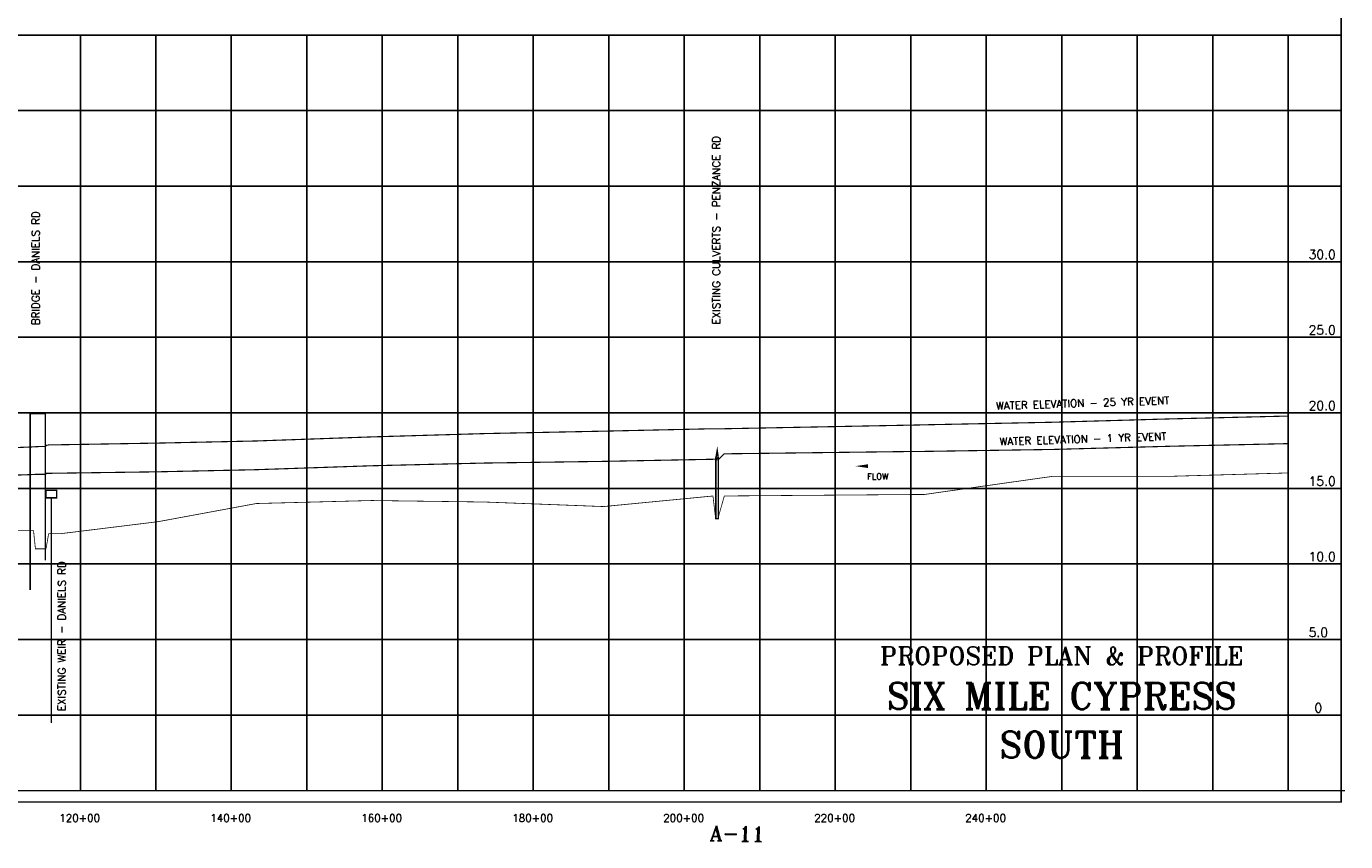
# Model space of a CAD drawing. Extents: x 225276 to 259236, y 777616 to 798996.
# Tile 3 of 5: x 241761 to 259236, y 777642 to 788431. Entities that reach past the tile are written whole.
import ezdxf
from ezdxf.enums import TextEntityAlignment as Align

# ---------------------------------------------------------------- set-up
doc = ezdxf.new("R2010")
doc.units = 0
doc.header["$LTSCALE"] = 800
doc.linetypes.add('DASHED', pattern=[0])
doc.linetypes.add('STREAM', pattern=[0])
for name, color, linetype in [('BORDER', 1, 'CONTINUOUS'), ('FLOOD1', 15, 'CONTINUOUS'), ('FLOOD3', 15, 'CONTINUOUS'), ('GRID', 2, 'CONTINUOUS'), ('PLAKES', 5, 'CONTINUOUS'), ('PRSTRUCT', 13, 'CONTINUOUS'), ('SPROF', 11, 'DASHED'), ('TEXT', 7, 'CONTINUOUS'), ('TRUNKS', 5, 'STREAM')]:
    doc.layers.add(name, color=color, linetype=linetype)
doc.styles.get("Standard").update_dxf_attribs({"font": 'ROMANT'})

# ---------------------------------------------------------------- blocks, each defined once
blk = doc.blocks.new('PRWEIR')
at = {"layer": 'PRSTRUCT', "color": 0, "const_width": 10}
blk.add_lwpolyline([(-35, 0), (-35, 50), (35, 50), (35, 0)], close=True, dxfattribs=at)
blk.add_lwpolyline([(0, 0), (0, -1490)], dxfattribs=at)
blk = doc.blocks.new('FLARROW')
at = {"layer": 'PLAKES', "color": 0}
blk.add_lwpolyline([(0, 0, 0, 0.05, 0), (0.168, 0, 0, 0, -0.087559), (0.267, -0.018, 0, 0, 0.245722), (0.355, -0.006, 0, 0, -0.309425), (0.492, -0.004, 0, 0, 0), (0.558, -0.006, 0, 0, 0)], format="xyseb", dxfattribs=at)
blk.add_text('FLOW', height=0.08, dxfattribs=at).set_placement((0.295, -0.176), align=Align.CENTER)

msp = doc.modelspace()

# ---------------------------------------------------------------- linework, layer by layer
at = {"layer": 'BORDER', "color": 0, "const_width": 20}
msp.add_lwpolyline([(225776, 778166), (259176, 778166), (259176, 798986), (225776, 798986)], close=True, dxfattribs=at)
for points in [[(225776, 788316), (259176, 788316)], [(225776, 778316), (259226, 778316)]]:
    msp.add_lwpolyline(points, dxfattribs=at)
at = {"layer": 'FLOOD1', "color": 0, "const_width": 15}
msp.add_lwpolyline([(241256, 782480), (241856, 782500), (241881, 782502), (241931, 782502), (242016, 782502), (242021, 782516), (242056, 782516), (242206, 782518), (243506, 782536), (244806, 782564), (246336, 782616), (247836, 782652), (249406, 782674), (250856, 782702), (250891, 782702), (250921, 782692), (251006, 782774), (253586, 782806), (253656, 782806), (255356, 782832), (256906, 782874), (258476, 782909)], dxfattribs=at)
at = {"layer": 'FLOOD3', "color": 0, "const_width": 15}
msp.add_lwpolyline([(241256, 782842), (241856, 782866), (241881, 782868), (241931, 782870), (242016, 782870), (242021, 782884), (242056, 782892), (242206, 782894), (243506, 782916), (244806, 782944), (246336, 782998), (247836, 783042), (249406, 783074), (250856, 783106), (250891, 783106), (250921, 783106), (251006, 783106), (253586, 783156), (253656, 783158), (255356, 783192), (256906, 783236), (258476, 783274)], dxfattribs=at)
at = {"layer": 'GRID', "color": 0}
for points in [[(242476, 778316), (242476, 788316)], [(243476, 778316), (243476, 788316)], [(244476, 778316), (244476, 788316)], [(245476, 778316), (245476, 788316)], [(246476, 778316), (246476, 788316)], [(247476, 778316), (247476, 788316)], [(248476, 778316), (248476, 788316)], [(249476, 778316), (249476, 788316)], [(250476, 778316), (250476, 788316)], [(251476, 778316), (251476, 788316)], [(252476, 778316), (252476, 788316)], [(253476, 778316), (253476, 788316)], [(254476, 778316), (254476, 788316)], [(255476, 778316), (255476, 788316)], [(256476, 778316), (256476, 788316)], [(257476, 778316), (257476, 788316)], [(258476, 778316), (258476, 788316)], [(225776, 787316), (259176, 787316)], [(225776, 786316), (259176, 786316)], [(225776, 785316), (259176, 785316)], [(225776, 784316), (259176, 784316)], [(225776, 783316), (259176, 783316)], [(225776, 782316), (259176, 782316)], [(225776, 781316), (259176, 781316)], [(225776, 780316), (259176, 780316)], [(225776, 779316), (259176, 779316)]]:
    msp.add_lwpolyline(points, dxfattribs=at)
at = {"layer": 'PRSTRUCT', "color": 0, "linetype": 'DASHED', "const_width": 20}
msp.add_lwpolyline([(242012, 781363), (242012, 783306), (241812, 783306), (241812, 780971)], dxfattribs=at)
at = {"layer": 'PRSTRUCT', "color": 0, "const_width": 20}
msp.add_lwpolyline([(250894, 782716), (250912, 782815), (250926, 782716)], dxfattribs=at)
msp.add_lwpolyline([(250926, 782716), (250926, 781916), (250894, 781916), (250894, 782716)], close=True, dxfattribs=at)
at = {"layer": 'SPROF', "color": 0, "const_width": 10}
msp.add_lwpolyline([(241256, 781756), (241856, 781756), (241881, 781516), (241931, 781516), (242016, 781516), (242021, 781516), (242056, 781716), (242206, 781716), (243506, 781876), (244806, 782116), (246336, 782156), (247836, 782136), (249406, 782076), (250856, 782216), (250891, 781916), (250921, 781916), (251006, 782216), (253586, 782236), (253656, 782236), (255356, 782476), (256906, 782476), (258476, 782521)], dxfattribs=at)

# ---------------------------------------------------------------- block references
at = {"layer": 'PRSTRUCT', "color": 0, "xscale": 2, "yscale": 2, "zscale": 2}
msp.add_blockref('PRWEIR', (242092, 782191), dxfattribs=at)
at = {"layer": 'TRUNKS', "color": 0, "xscale": 1000, "yscale": 1000, "zscale": 1000}
msp.add_blockref('FLARROW', (252743, 782611), dxfattribs=at)

# ---------------------------------------------------------------- texts
at = {"layer": 'FLOOD3', "color": 0}
for s, p in [('WATER ELEVATION - 25 YR EVENT', (254606, 783359)), ('WATER ELEVATION - 1 YR EVENT', (254653, 782886))]:
    msp.add_text(s, height=100, rotation=1.8271, dxfattribs=at).set_placement(p)
at = {"layer": 'PRSTRUCT', "color": 0}
for s, p in [('EXISTING CULVERTS - PENZANCE RD', (250949, 784488)), ('BRIDGE - DANIELS RD', (241934, 784478)), ('EXISTING WEIR - DANIELS RD', (242280, 779370))]:
    msp.add_text(s, height=100, rotation=90, dxfattribs=at).set_placement(p)
at = {"layer": 'TEXT', "color": 0}
for s, p in [('30.0', (258746, 785352)), ('25.0', (258746, 784352)), ('20.0', (258746, 783352)), ('15.0', (258746, 782352)), ('10.0', (258746, 781352)), ('5.0', (258746, 780352)), ('0', (258823, 779352))]:
    msp.add_text(s, height=120, rotation=359.9999, dxfattribs=at).set_placement(p)
for s, height, p in [('PROPOSED PLAN & PROFILE', 240, (255476, 779981)), ('SIX MILE CYPRESS', 350, (255476, 779395)), ('SOUTH', 350, (255476, 778750))]:
    msp.add_text(s, height=height, dxfattribs=at).set_placement(p, align=Align.CENTER)
for s, height, rotation, p in [('120+00', 100, 359.9998, (242467, 777904)), ('140+00', 100, 359.9998, (244467, 777904)), ('160+00', 100, 359.9998, (246467, 777904)), ('180+00', 100, 359.9998, (248467, 777904)), ('200+00', 100, 359.9998, (250467, 777904)), ('220+00', 100, 359.9998, (252467, 777904)), ('240+00', 100, 359.9998, (254467, 777904)), ('A-11', 200, 359, (251176, 777646))]:
    msp.add_text(s, height=height, rotation=rotation, dxfattribs=at).set_placement(p, align=Align.CENTER)

doc.saveas('drawing.dxf')
